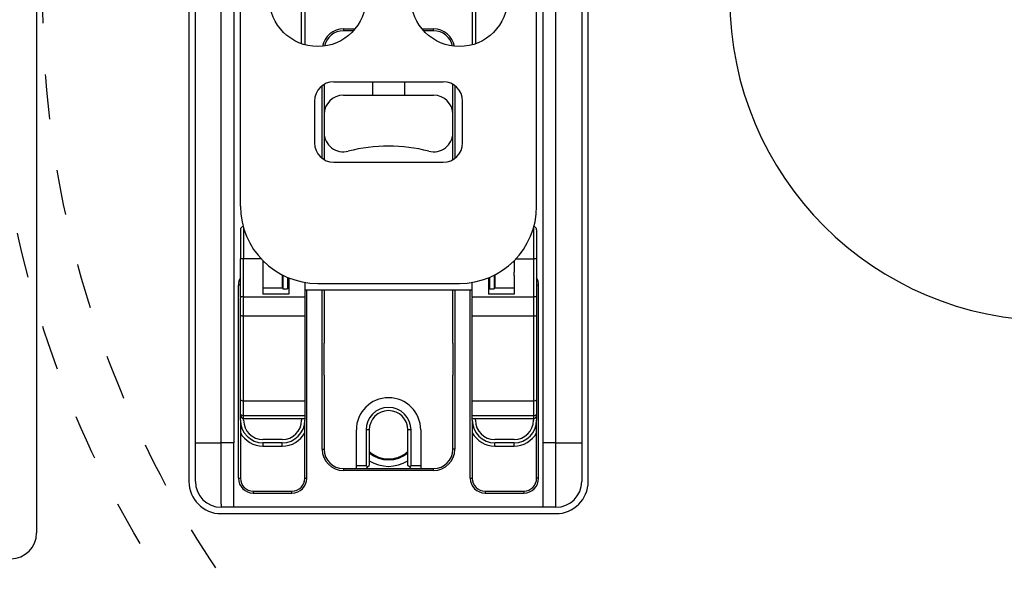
# Model space of a CAD drawing. Extents: x -1763 to 4575, y -3429 to 1051.
# Tile 136 of 174: x 2440 to 2593, y -1811 to -1725. Entities that reach past the tile are written whole.
import ezdxf

# ---------------------------------------------------------------- set-up
doc = ezdxf.new("R2010")
doc.units = 0
doc.linetypes.add('DASHED', pattern=[15, 7, -8])
doc.layers.get('0').update_dxf_attribs({"linetype": 'CONTINUOUS'})
doc.layers.add('1', color=7, linetype='CONTINUOUS')

# ---------------------------------------------------------------- blocks, each defined once
blk = doc.blocks.new('E7018-24101__193', base_point=(2900, -1958.68))
at = {"color": 1, "linetype": 'CONTINUOUS'}
for p, q in [((2442.35, -1638.88), (2442.35, -1804.88)), ((2466, -1646.88), (2466, -1796.88)), ((2528, -1796.88), (2528, -1646.88)), ((2471, -1801.88), (2523, -1801.88))]:
    blk.add_line(p, q, dxfattribs=at)
for centre, radius, start, end in [((2600, -1721.88), 50, 90, -90), ((2471, -1796.88), 5, 180, -90), ((2523, -1796.88), 5, -90, 0), ((2438.35, -1804.88), 4, -90, 0)]:
    blk.add_arc(centre, radius, start, end, dxfattribs=at)
blk = doc.blocks.new('BUSHING_E7018-21702_2__262', base_point=(2502, -1793.38))
at = {"color": 1, "linetype": 'CONTINUOUS'}
for radius, start, end in [(5, 0, 180), (4.5, -131.8103, -75), (4.5, -75, -48.1897)]:
    blk.add_arc((2497, -1788.88), radius, start, end, dxfattribs=at)
blk = doc.blocks.new('BUSHINGS_POGOTOWER__263', base_point=(2708, -1793.38))
blk.add_blockref('BUSHING_E7018-21702_2__262', (2502, -1793.38))
blk = doc.blocks.new('SMALLPARTS__301', base_point=(2940, -1972.18))
blk.add_blockref('BUSHINGS_POGOTOWER__263', (2708, -1793.38))
blk = doc.blocks.new('E7018-64101__302', base_point=(2940, -1972.18))
for name, p in [('SMALLPARTS__301', (2940, -1972.18)), ('E7018-24101__193', (2900, -1958.68))]:
    blk.add_blockref(name, p)
blk = doc.blocks.new('DUT_BOARD__303', base_point=(2884.31, -1929.7))
at = {"color": 1, "linetype": 'CONTINUOUS'}
blk.add_line((2442.35, -1638.88), (2442.35, -1804.88), dxfattribs=at)
for centre, radius, start, end in [((2600, -1721.88), 50, 90, -90), ((2438.35, -1804.88), 4, -90, 0)]:
    blk.add_arc(centre, radius, start, end, dxfattribs=at)
blk = doc.blocks.new('STIFF_ASSY_DUTBD__304', base_point=(2940, -1972.18))
for name, p in [('E7018-64101__302', (2940, -1972.18)), ('DUT_BOARD__303', (2884.31, -1929.7))]:
    blk.add_blockref(name, p)
blk = doc.blocks.new('Z_STAGE_PLATE__305', base_point=(2527, -1800.88))
at = {"color": 1, "linetype": 'CONTINUOUS'}
for p, q in [((2473, -1652.88), (2473, -1790.88)), ((2521, -1790.88), (2521, -1652.88)), ((2467, -1743.88), (2467, -1699.88)), ((2471, -1743.88), (2471, -1699.88)), ((2523, -1743.88), (2523, -1699.88)), ((2527, -1699.88), (2527, -1743.88)), ((2490, -1726.58), (2491.81, -1726.58)), ((2490, -1726.58), (2490, -1726.88)), ((2491.55, -1726.88), (2490, -1726.88)), ((2502.19, -1726.58), (2504, -1726.58)), ((2504, -1726.88), (2502.45, -1726.88)), ((2504, -1726.88), (2504, -1726.58)), ((2486.7, -1746.69), (2486.7, -1735.39)), ((2487, -1735.19), (2487, -1739.88)), ((2507, -1739.88), (2507, -1735.19)), ((2507.3, -1735.39), (2507.3, -1746.69)), ((2487, -1739.88), (2487, -1742.68)), ((2507, -1742.68), (2507, -1739.88)), ((2487, -1742.68), (2487, -1745.88)), ((2507, -1746.38), (2507, -1742.68)), ((2467, -1745.88), (2467, -1743.88)), ((2471, -1744.38), (2471, -1743.88)), ((2471, -1748.38), (2471, -1744.38)), ((2523, -1744.38), (2523, -1743.88)), ((2523, -1748.38), (2523, -1744.38)), ((2527, -1743.88), (2527, -1745.88)), ((2467, -1746.88), (2467, -1745.88)), ((2487, -1745.88), (2487, -1746.89)), ((2527, -1745.88), (2527, -1746.88)), ((2467, -1748.88), (2467, -1746.88)), ((2507, -1746.89), (2507, -1746.38)), ((2527, -1746.88), (2527, -1748.88)), ((2467, -1775.38), (2467, -1748.88)), ((2471, -1748.82), (2471, -1748.38)), ((2471, -1748.88), (2471, -1748.82)), ((2471, -1775.38), (2471, -1748.88)), ((2523, -1748.88), (2523, -1748.38)), ((2523, -1775.38), (2523, -1748.88)), ((2527, -1748.88), (2527, -1775.38)), ((2473.7, -1796.38), (2473.7, -1766.38)), ((2474, -1766.38), (2473.7, -1766.38)), ((2474, -1768.22), (2474, -1766.38)), ((2484, -1766.38), (2484, -1767.19)), ((2484, -1767.19), (2484, -1768.22)), ((2484.3, -1796.38), (2484.3, -1767.19)), ((2486.7, -1791.88), (2486.7, -1767.19)), ((2487, -1767.19), (2487, -1775.38)), ((2507, -1775.38), (2507, -1767.19)), ((2507.3, -1767.19), (2507.3, -1791.88)), ((2509.7, -1796.38), (2509.7, -1767.19)), ((2510, -1767.19), (2510, -1766.38)), ((2510, -1768.22), (2510, -1767.19)), ((2520, -1766.38), (2520.3, -1766.38)), ((2520, -1766.38), (2520, -1768.22)), ((2520.3, -1796.38), (2520.3, -1766.38)), ((2474, -1768.22), (2474, -1768.38)), ((2474, -1770.97), (2474, -1768.38)), ((2484, -1768.22), (2484, -1768.38)), ((2484, -1768.38), (2484, -1771.22)), ((2510, -1768.22), (2510, -1768.38)), ((2510, -1771.22), (2510, -1768.38)), ((2520, -1768.22), (2520, -1768.38)), ((2520, -1768.38), (2520, -1770.97)), ((2474, -1784.14), (2474, -1770.97)), ((2484, -1771.22), (2484, -1784.39)), ((2510, -1784.39), (2510, -1771.22)), ((2520, -1770.97), (2520, -1784.14)), ((2467, -1777.38), (2467, -1775.38)), ((2471, -1775.88), (2471, -1775.38)), ((2471, -1779.88), (2471, -1775.88)), ((2487, -1780.38), (2487, -1775.38)), ((2507, -1775.38), (2507, -1780.38)), ((2523, -1775.88), (2523, -1775.38)), ((2523, -1779.88), (2523, -1775.88)), ((2527, -1775.38), (2527, -1777.38)), ((2467, -1777.88), (2467, -1777.38)), ((2467, -1778.38), (2467, -1777.88)), ((2527, -1777.38), (2527, -1777.88)), ((2527, -1777.88), (2527, -1778.38)), ((2467, -1780.38), (2467, -1778.38)), ((2527, -1778.38), (2527, -1780.38)), ((2467, -1790.88), (2467, -1780.38)), ((2471, -1780.32), (2471, -1779.88)), ((2471, -1780.38), (2471, -1780.32)), ((2471, -1790.88), (2471, -1780.38)), ((2487, -1780.38), (2487, -1787.78)), ((2507, -1787.88), (2507, -1780.38)), ((2523, -1780.38), (2523, -1779.88)), ((2523, -1790.88), (2523, -1780.38)), ((2527, -1780.38), (2527, -1790.88)), ((2474, -1786.23), (2474, -1784.14)), ((2520, -1784.14), (2520, -1786.23)), ((2484, -1784.39), (2484, -1786.71)), ((2510, -1786.71), (2510, -1784.39)), ((2474, -1786.59), (2474, -1786.23)), ((2474, -1787.38), (2474, -1786.59)), ((2474, -1787.38), (2474, -1796.38)), ((2484, -1786.71), (2484, -1787.09)), ((2484, -1787.09), (2484, -1787.38)), ((2484, -1796.38), (2484, -1787.38)), ((2510, -1787.09), (2510, -1786.71)), ((2510, -1787.38), (2510, -1787.09)), ((2510, -1787.38), (2510, -1796.38)), ((2520, -1786.23), (2520, -1786.59)), ((2520, -1786.59), (2520, -1787.38)), ((2520, -1796.38), (2520, -1787.38)), ((2487, -1787.78), (2487, -1791.88)), ((2507, -1791.88), (2507, -1787.88)), ((2467, -1796.88), (2467, -1790.88)), ((2467, -1790.88), (2471, -1790.88)), ((2471, -1800.38), (2471, -1790.88)), ((2473, -1790.88), (2471, -1790.88)), ((2473, -1800.88), (2473, -1790.88)), ((2486.7, -1791.88), (2487, -1791.88)), ((2507.3, -1791.88), (2507, -1791.88)), ((2523, -1790.88), (2521, -1790.88)), ((2521, -1800.88), (2521, -1790.88)), ((2523, -1790.88), (2527, -1790.88)), ((2523, -1800.38), (2523, -1790.88)), ((2527, -1790.88), (2527, -1796.88)), ((2490, -1794.88), (2490, -1795.18)), ((2490, -1794.88), (2492, -1794.88)), ((2492, -1794.88), (2493.5, -1794.88)), ((2493.5, -1794.88), (2500.5, -1794.88)), ((2500.5, -1794.88), (2502, -1794.88)), ((2502, -1794.88), (2504, -1794.88)), ((2504, -1795.18), (2504, -1794.88)), ((2473.7, -1796.38), (2474, -1796.38)), ((2484, -1796.38), (2484.3, -1796.38)), ((2504, -1795.18), (2490, -1795.18)), ((2509.7, -1796.38), (2510, -1796.38)), ((2520.3, -1796.38), (2520, -1796.38)), ((2476, -1798.38), (2476, -1798.68)), ((2476, -1798.38), (2482, -1798.38)), ((2476, -1798.68), (2482, -1798.68)), ((2482, -1798.68), (2482, -1798.38)), ((2512, -1798.38), (2512, -1798.68)), ((2512, -1798.38), (2518, -1798.38)), ((2512, -1798.68), (2518, -1798.68)), ((2518, -1798.38), (2518, -1798.68)), ((2471, -1800.38), (2471, -1800.88)), ((2473, -1800.88), (2471, -1800.88)), ((2521, -1800.88), (2473, -1800.88)), ((2523, -1800.88), (2521, -1800.88)), ((2523, -1800.88), (2523, -1800.38))]:
    blk.add_line(p, q, dxfattribs=at)
for centre, radius, start, end in [((2490, -1729.88), 3.3, 90, 169.8232), ((2490, -1729.88), 3, 90, 168.0479), ((2504, -1729.88), 3.3, 10.1768, 90), ((2504, -1729.88), 3, 11.9521, 90), ((2476, -1766.38), 2.3, 150.4082, 180), ((2518, -1766.38), 2.3, 0, 29.5918), ((2490, -1791.88), 3.3, 180, -90), ((2490, -1791.88), 3, 180, -90), ((2504, -1791.88), 3, -90, 0), ((2504, -1791.88), 3.3, -90, 0), ((2476, -1796.38), 2.3, 180, -90), ((2476, -1796.38), 2, 180, -90), ((2482, -1796.38), 2.3, -90, 0), ((2482, -1796.38), 2, -90, 0), ((2512, -1796.38), 2.3, 180, -90), ((2512, -1796.38), 2, 180, -90), ((2518, -1796.38), 2.3, -90, 0), ((2518, -1796.38), 2, -90, 0), ((2471, -1796.88), 4, 180, -90), ((2523, -1796.88), 4, -90, 0)]:
    blk.add_arc(centre, radius, start, end, dxfattribs=at)
blk = doc.blocks.new('PIN_E7018-23703_1__306', base_point=(2527, -1780.38))
at = {"color": 1, "linetype": 'CONTINUOUS'}
for p, q in [((2523, -1775.88), (2523, -1775.38)), ((2523, -1779.88), (2523, -1775.88)), ((2527, -1775.38), (2527, -1777.38)), ((2527, -1778.38), (2527, -1780.38)), ((2523, -1780.38), (2523, -1779.88))]:
    blk.add_line(p, q, dxfattribs=at)
blk = doc.blocks.new('PIN_E7018-23703_2__307', base_point=(2527, -1748.88))
at = {"color": 1, "linetype": 'CONTINUOUS'}
for p, q in [((2523, -1744.38), (2523, -1743.88)), ((2523, -1748.38), (2523, -1744.38)), ((2527, -1743.88), (2527, -1745.88)), ((2527, -1746.88), (2527, -1748.88)), ((2523, -1748.88), (2523, -1748.38))]:
    blk.add_line(p, q, dxfattribs=at)
blk = doc.blocks.new('PIN_E7018-23703_7__311', base_point=(2471, -1748.88))
at = {"color": 1, "linetype": 'CONTINUOUS'}
for p, q in [((2467, -1745.88), (2467, -1743.88)), ((2471, -1744.38), (2471, -1743.88)), ((2471, -1748.38), (2471, -1744.38)), ((2467, -1748.88), (2467, -1746.88)), ((2471, -1748.82), (2471, -1748.38)), ((2471, -1748.88), (2471, -1748.82))]:
    blk.add_line(p, q, dxfattribs=at)
blk = doc.blocks.new('PIN_E7018-23703_8__312', base_point=(2471, -1780.38))
at = {"color": 1, "linetype": 'CONTINUOUS'}
for p, q in [((2467, -1777.38), (2467, -1775.38)), ((2471, -1775.88), (2471, -1775.38)), ((2471, -1779.88), (2471, -1775.88)), ((2467, -1780.38), (2467, -1778.38)), ((2471, -1780.32), (2471, -1779.88)), ((2471, -1780.38), (2471, -1780.32))]:
    blk.add_line(p, q, dxfattribs=at)
blk = doc.blocks.new('LATCHPINS__314', base_point=(2527, -1780.38))
for name, p in [('PIN_E7018-23703_7__311', (2471, -1748.88)), ('PIN_E7018-23703_2__307', (2527, -1748.88)), ('PIN_E7018-23703_8__312', (2471, -1780.38)), ('PIN_E7018-23703_1__306', (2527, -1780.38))]:
    blk.add_blockref(name, p)
blk = doc.blocks.new('RAIL_E7018-23701_2__316', base_point=(2484, -1766.79))
at = {"color": 1, "linetype": 'CONTINUOUS'}
for p, q in [((2477.5, -1645.79), (2477.5, -1649.79)), ((2477.5, -1645.79), (2480.5, -1645.79)), ((2480.5, -1645.79), (2480.5, -1649.79)), ((2477.5, -1649.79), (2480.5, -1649.79)), ((2477.5, -1649.79), (2477.5, -1652.38)), ((2480.5, -1649.79), (2480.5, -1652.38)), ((2477.5, -1652.38), (2477.5, -1652.88)), ((2480.5, -1652.88), (2480.5, -1652.38)), ((2477.5, -1652.88), (2477.5, -1653.38)), ((2477.5, -1653.38), (2477.5, -1662.92)), ((2480.5, -1652.88), (2480.5, -1653.38)), ((2480.5, -1653.38), (2480.5, -1662.92)), ((2474, -1663.42), (2474.5, -1662.92)), ((2474, -1664.42), (2474, -1663.42)), ((2477.5, -1662.92), (2474.5, -1662.92)), ((2474.5, -1664.42), (2474.5, -1662.92)), ((2477.5, -1662.92), (2477.5, -1664.42)), ((2480.5, -1662.92), (2480.5, -1664.42)), ((2483.5, -1662.92), (2480.5, -1662.92)), ((2483.5, -1662.92), (2483.5, -1664.42)), ((2484, -1663.42), (2483.5, -1662.92)), ((2484, -1663.42), (2484, -1664.42)), ((2474, -1664.42), (2474.5, -1664.42)), ((2474, -1668.38), (2474, -1664.42)), ((2477.5, -1664.42), (2474.5, -1664.42)), ((2483.5, -1664.42), (2480.5, -1664.42)), ((2484, -1664.42), (2483.5, -1664.42)), ((2484, -1664.42), (2484, -1668.88)), ((2474, -1669.38), (2474, -1668.38)), ((2474, -1675.29), (2474, -1669.38)), ((2484, -1668.88), (2484, -1669.88)), ((2484, -1669.88), (2484, -1675.29)), ((2474, -1675.38), (2474, -1675.29)), ((2474, -1676.21), (2474, -1675.38)), ((2474.5, -1675.38), (2474.5, -1675.29)), ((2483.5, -1675.29), (2483.5, -1675.38)), ((2484, -1675.29), (2484, -1675.34)), ((2484, -1675.34), (2484, -1675.38)), ((2484, -1675.38), (2484, -1680.31)), ((2474, -1676.21), (2474, -1681.18)), ((2484, -1680.31), (2484, -1680.62)), ((2474, -1684.38), (2474, -1681.18)), ((2474, -1688.97), (2474, -1684.38)), ((2474, -1737.29), (2474, -1688.97)), ((2483.5, -1728.9), (2483.5, -1714.76)), ((2484, -1714.61), (2484, -1729.06)), ((2474, -1748.16), (2474, -1737.29)), ((2474, -1749.16), (2474, -1748.16)), ((2477.5, -1762.59), (2477.5, -1762.79)), ((2477.5, -1762.79), (2477.5, -1764.38)), ((2477.5, -1762.79), (2477.7, -1762.79)), ((2477.5, -1764.38), (2477.5, -1764.88)), ((2477.5, -1764.88), (2477.5, -1765.38)), ((2477.5, -1765.38), (2477.5, -1766.79)), ((2480.5, -1764.88), (2480.5, -1764.79)), ((2480.5, -1764.88), (2480.5, -1765.38)), ((2480.5, -1765.38), (2480.5, -1766.79)), ((2477.5, -1766.79), (2480.5, -1766.79))]:
    blk.add_line(p, q, dxfattribs=at)
blk = doc.blocks.new('RAIL_E7018-23701_1__317', base_point=(2520, -1766.79))
at = {"color": 1, "linetype": 'CONTINUOUS'}
for p, q in [((2513.5, -1645.79), (2516.5, -1645.79)), ((2513.5, -1645.79), (2513.5, -1649.79)), ((2516.5, -1645.79), (2516.5, -1649.79)), ((2513.5, -1649.79), (2513.5, -1652.38)), ((2513.5, -1649.79), (2516.5, -1649.79)), ((2516.5, -1649.79), (2516.5, -1652.38)), ((2513.5, -1652.38), (2513.5, -1652.88)), ((2516.5, -1652.88), (2516.5, -1652.38)), ((2513.5, -1652.88), (2513.5, -1653.38)), ((2513.5, -1653.38), (2513.5, -1662.92)), ((2516.5, -1652.88), (2516.5, -1653.38)), ((2516.5, -1653.38), (2516.5, -1662.92)), ((2510, -1663.42), (2510.5, -1662.92)), ((2510, -1664.42), (2510, -1663.42)), ((2513.5, -1662.92), (2510.5, -1662.92)), ((2510.5, -1664.42), (2510.5, -1662.92)), ((2513.5, -1662.92), (2513.5, -1664.42)), ((2519.5, -1662.92), (2516.5, -1662.92)), ((2516.5, -1662.92), (2516.5, -1664.42)), ((2519.5, -1662.92), (2519.5, -1664.42)), ((2520, -1663.42), (2519.5, -1662.92)), ((2520, -1663.42), (2520, -1664.42)), ((2510, -1668.88), (2510, -1664.42)), ((2510, -1664.42), (2510.5, -1664.42)), ((2513.5, -1664.42), (2510.5, -1664.42)), ((2519.5, -1664.42), (2516.5, -1664.42)), ((2520, -1664.42), (2519.5, -1664.42)), ((2520, -1664.42), (2520, -1668.38)), ((2510, -1669.88), (2510, -1668.88)), ((2520, -1668.38), (2520, -1669.38)), ((2520, -1669.38), (2520, -1675.29)), ((2510, -1675.29), (2510, -1669.88)), ((2510, -1675.34), (2510, -1675.29)), ((2510, -1675.38), (2510, -1675.34)), ((2510, -1680.31), (2510, -1675.38)), ((2519.5, -1675.29), (2519.5, -1675.38)), ((2520, -1675.29), (2520, -1675.38)), ((2520, -1676.21), (2520, -1675.38)), ((2520, -1676.21), (2520, -1681.18)), ((2510, -1680.31), (2510, -1680.62)), ((2520, -1684.38), (2520, -1681.18)), ((2520, -1688.97), (2520, -1684.38)), ((2520, -1737.29), (2520, -1688.97)), ((2510, -1714.61), (2510, -1729.06)), ((2510.5, -1714.76), (2510.5, -1728.9)), ((2520, -1748.16), (2520, -1737.29)), ((2520, -1749.16), (2520, -1748.16)), ((2516.3, -1762.79), (2516.5, -1762.79)), ((2516.5, -1762.59), (2516.5, -1762.79)), ((2516.5, -1762.79), (2516.5, -1764.38)), ((2516.5, -1764.88), (2516.5, -1764.38)), ((2513.5, -1764.79), (2513.5, -1764.88)), ((2513.5, -1764.88), (2513.5, -1765.38)), ((2513.5, -1765.38), (2513.5, -1766.79)), ((2516.5, -1764.88), (2516.5, -1765.38)), ((2516.5, -1765.38), (2516.5, -1766.79)), ((2513.5, -1766.79), (2516.5, -1766.79))]:
    blk.add_line(p, q, dxfattribs=at)
blk = doc.blocks.new('PIN_E7018-23702_1__319', base_point=(2520, -1764.79))
at = {"color": 1, "linetype": 'CONTINUOUS'}
for p, q in [((2474, -1760.09), (2474, -1762.29)), ((2520, -1760.09), (2520, -1762.29)), ((2474, -1764.49), (2474, -1762.29)), ((2520, -1762.29), (2520, -1764.49)), ((2480.5, -1764.79), (2480.51, -1764.79)), ((2513.49, -1764.79), (2513.5, -1764.79))]:
    blk.add_line(p, q, dxfattribs=at)
blk = doc.blocks.new('CAM_E7018-25002__320', base_point=(2520, -1787.09))
at = {"color": 1, "linetype": 'CONTINUOUS'}
for p, q in [((2474, -1757.79), (2474, -1760.09)), ((2474.5, -1757.55), (2474.5, -1762.29)), ((2519.5, -1757.55), (2519.5, -1762.29)), ((2520, -1757.79), (2520, -1760.09)), ((2474, -1760.09), (2474, -1762.29)), ((2520, -1760.09), (2520, -1762.29)), ((2474, -1764.49), (2474, -1762.29)), ((2474.5, -1762.29), (2474, -1762.29)), ((2474.5, -1768.22), (2474.5, -1762.29)), ((2477.21, -1762.29), (2474.5, -1762.29)), ((2477.5, -1762.59), (2477.5, -1762.79)), ((2477.5, -1762.79), (2477.5, -1764.38)), ((2516.5, -1762.59), (2516.5, -1762.79)), ((2516.5, -1762.79), (2516.5, -1764.38)), ((2516.79, -1762.29), (2519.5, -1762.29)), ((2520, -1762.29), (2519.5, -1762.29)), ((2519.5, -1762.29), (2519.5, -1768.22)), ((2520, -1762.29), (2520, -1764.49)), ((2477.5, -1764.38), (2477.5, -1764.88)), ((2516.5, -1764.88), (2516.5, -1764.38)), ((2474, -1766.38), (2474, -1764.49)), ((2477.5, -1764.88), (2477.5, -1765.38)), ((2477.5, -1765.38), (2477.5, -1766.79)), ((2481.5, -1765.24), (2481.5, -1767.79)), ((2484, -1765.95), (2484, -1766.38)), ((2510, -1766.38), (2510, -1765.95)), ((2512.5, -1765.24), (2512.5, -1767.79)), ((2516.5, -1764.88), (2516.5, -1765.38)), ((2516.5, -1765.38), (2516.5, -1766.79)), ((2520, -1764.49), (2520, -1766.38)), ((2474, -1768.22), (2474, -1766.38)), ((2477.5, -1766.79), (2477.5, -1767.79)), ((2484, -1766.38), (2484, -1767.19)), ((2484, -1767.19), (2484, -1768.22)), ((2510, -1767.19), (2484, -1767.19)), ((2510, -1767.19), (2510, -1766.38)), ((2510, -1768.22), (2510, -1767.19)), ((2516.5, -1766.79), (2516.5, -1767.79)), ((2520, -1766.38), (2520, -1768.22)), ((2474, -1768.22), (2474, -1768.38)), ((2474.5, -1768.22), (2474, -1768.22)), ((2474, -1770.97), (2474, -1768.38)), ((2474.5, -1768.22), (2484, -1768.22)), ((2474.5, -1768.22), (2474.5, -1768.38)), ((2474.5, -1771.22), (2474.5, -1768.38)), ((2481.5, -1767.79), (2477.5, -1767.79)), ((2484, -1768.22), (2484, -1768.38)), ((2484, -1768.38), (2484, -1771.22)), ((2510, -1768.22), (2519.5, -1768.22)), ((2510, -1768.22), (2510, -1768.38)), ((2510, -1771.22), (2510, -1768.38)), ((2516.5, -1767.79), (2512.5, -1767.79)), ((2520, -1768.22), (2519.5, -1768.22)), ((2519.5, -1768.22), (2519.5, -1768.38)), ((2519.5, -1768.38), (2519.5, -1771.22)), ((2520, -1768.22), (2520, -1768.38)), ((2520, -1768.38), (2520, -1770.97)), ((2474, -1784.14), (2474, -1770.97)), ((2484, -1771.22), (2474.5, -1771.22)), ((2474.5, -1774.38), (2474.5, -1771.22)), ((2484, -1771.22), (2484, -1784.39)), ((2519.5, -1771.22), (2510, -1771.22)), ((2510, -1784.39), (2510, -1771.22)), ((2519.5, -1771.22), (2519.5, -1774.38)), ((2520, -1770.97), (2520, -1784.14)), ((2474.5, -1781.38), (2474.5, -1774.38)), ((2519.5, -1774.38), (2519.5, -1781.38)), ((2474.5, -1784.39), (2474.5, -1781.38)), ((2519.5, -1781.38), (2519.5, -1784.39)), ((2474, -1786.23), (2474, -1784.14)), ((2520, -1784.14), (2520, -1786.23)), ((2484, -1784.39), (2474.5, -1784.39)), ((2474.5, -1786.71), (2474.5, -1784.39)), ((2484, -1784.39), (2484, -1786.71)), ((2519.5, -1784.39), (2510, -1784.39)), ((2510, -1786.71), (2510, -1784.39)), ((2519.5, -1784.39), (2519.5, -1786.71)), ((2474, -1786.59), (2474, -1786.23)), ((2484, -1786.71), (2474.5, -1786.71)), ((2474.5, -1787.09), (2474.5, -1786.71)), ((2474.5, -1787.09), (2484, -1787.09)), ((2484, -1786.71), (2484, -1787.09)), ((2519.5, -1786.71), (2510, -1786.71)), ((2510, -1787.09), (2510, -1786.71)), ((2510, -1787.09), (2519.5, -1787.09)), ((2519.5, -1786.71), (2519.5, -1787.09)), ((2520, -1786.23), (2520, -1786.59))]:
    blk.add_line(p, q, dxfattribs=at)
for centre, start, end in [((2474.5, -1757.79), 98.3013, 180), ((2519.5, -1757.79), 0, 81.6987), ((2474.5, -1786.59), 180, -90), ((2519.5, -1786.59), -90, 0)]:
    blk.add_arc(centre, 0.5, start, end, dxfattribs=at)
for points in [[(2474.5, -1771.22), (2474.41, -1771.22), (2474.33, -1771.21), (2474.17, -1771.16), (2474.11, -1771.13), (2474.02, -1771.06), (2474, -1771.01), (2474, -1770.97)], [(2520, -1770.97), (2520, -1771.01), (2519.98, -1771.06), (2519.89, -1771.13), (2519.83, -1771.16), (2519.67, -1771.21), (2519.59, -1771.22), (2519.5, -1771.22)], [(2474.5, -1784.39), (2474.41, -1784.39), (2474.33, -1784.38), (2474.17, -1784.33), (2474.11, -1784.3), (2474.02, -1784.23), (2474, -1784.18), (2474, -1784.14)], [(2520, -1784.14), (2520, -1784.18), (2519.98, -1784.23), (2519.89, -1784.3), (2519.83, -1784.33), (2519.67, -1784.38), (2519.59, -1784.39), (2519.5, -1784.39)], [(2474.5, -1786.71), (2474.41, -1786.71), (2474.33, -1786.68), (2474.17, -1786.6), (2474.11, -1786.54), (2474.02, -1786.4), (2474, -1786.31), (2474, -1786.23)], [(2520, -1786.23), (2520, -1786.31), (2519.98, -1786.4), (2519.89, -1786.54), (2519.83, -1786.6), (2519.67, -1786.68), (2519.59, -1786.71), (2519.5, -1786.71)]]:
    blk.add_open_spline(points, degree=3, knots=[0, 0, 0, 0, 1, 1, 2, 2, 3, 3, 3, 3], dxfattribs=at)
blk = doc.blocks.new('RETAIN_RING_DIN6799-4__321', base_point=(2481.3, -1766.94))
at = {"color": 1, "linetype": 'CONTINUOUS'}
for p, q in [((2480.6, -1764.84), (2480.6, -1766.94)), ((2481.3, -1765.16), (2481.3, -1766.94)), ((2480.6, -1766.94), (2481.3, -1766.94))]:
    blk.add_line(p, q, dxfattribs=at)
blk = doc.blocks.new('RETAIN_RING_DIN6799-4__322', base_point=(2513.4, -1766.94))
at = {"color": 1, "linetype": 'CONTINUOUS'}
for p, q in [((2512.7, -1765.16), (2512.7, -1766.94)), ((2513.4, -1764.84), (2513.4, -1766.94)), ((2512.7, -1766.94), (2513.4, -1766.94))]:
    blk.add_line(p, q, dxfattribs=at)
blk = doc.blocks.new('LEVER_E7018-25001__324', base_point=(2520, -1766.12))
at = {"color": 1, "linetype": 'CONTINUOUS'}
for p, q in [((2475, -1657.3), (2475, -1657.79)), ((2475, -1657.3), (2477.5, -1657.3)), ((2480.5, -1657.3), (2484, -1657.3)), ((2484, -1657.3), (2484, -1657.79)), ((2510, -1657.3), (2513.5, -1657.3)), ((2510, -1657.79), (2510, -1657.3)), ((2516.5, -1657.3), (2519, -1657.3)), ((2519, -1657.3), (2519, -1657.79)), ((2474, -1658.71), (2474, -1658.3)), ((2474, -1659.12), (2474, -1658.71)), ((2475, -1657.79), (2475, -1658.52)), ((2477.5, -1657.79), (2475, -1657.79)), ((2475, -1659.69), (2475, -1658.52)), ((2477.5, -1658.52), (2475, -1658.52)), ((2484, -1657.79), (2480.5, -1657.79)), ((2484, -1658.52), (2480.5, -1658.52)), ((2484, -1657.79), (2484, -1658.52)), ((2484, -1658.52), (2484, -1659.69)), ((2513.5, -1657.79), (2510, -1657.79)), ((2510, -1658.52), (2510, -1657.79)), ((2513.5, -1658.52), (2510, -1658.52)), ((2510, -1659.69), (2510, -1658.52)), ((2519, -1657.79), (2516.5, -1657.79)), ((2519, -1658.52), (2516.5, -1658.52)), ((2519, -1657.79), (2519, -1658.52)), ((2519, -1659.69), (2519, -1658.52)), ((2520, -1658.3), (2520, -1658.71)), ((2520, -1658.71), (2520, -1659.12)), ((2474, -1660.55), (2474, -1659.12)), ((2475, -1659.69), (2475, -1660.69)), ((2477.5, -1659.69), (2475, -1659.69)), ((2484, -1659.69), (2480.5, -1659.69)), ((2484, -1659.69), (2484, -1660.69)), ((2513.5, -1659.69), (2510, -1659.69)), ((2510, -1660.69), (2510, -1659.69)), ((2519, -1659.69), (2516.5, -1659.69)), ((2519, -1659.69), (2519, -1660.69)), ((2520, -1659.12), (2520, -1660.55)), ((2474, -1661.55), (2474, -1660.55)), ((2474, -1663.42), (2474, -1661.55)), ((2475, -1660.69), (2475, -1662.92)), ((2477.5, -1660.69), (2475, -1660.69)), ((2484, -1660.69), (2480.5, -1660.69)), ((2484, -1660.69), (2484, -1663.42)), ((2513.5, -1660.69), (2510, -1660.69)), ((2510, -1663.42), (2510, -1660.69)), ((2519, -1660.69), (2516.5, -1660.69)), ((2519, -1660.69), (2519, -1662.92)), ((2520, -1660.55), (2520, -1661.55)), ((2520, -1661.55), (2520, -1663.42)), ((2474, -1664.42), (2474, -1663.42)), ((2484, -1663.42), (2484, -1664.42)), ((2510, -1664.42), (2510, -1663.42)), ((2520, -1663.42), (2520, -1664.42)), ((2474, -1668.38), (2474, -1664.42)), ((2484, -1664.42), (2484, -1668.88)), ((2510, -1668.88), (2510, -1664.42)), ((2520, -1664.42), (2520, -1668.38)), ((2474, -1669.38), (2474, -1668.38)), ((2474, -1675.29), (2474, -1669.38)), ((2484, -1668.88), (2484, -1669.88)), ((2510, -1669.88), (2510, -1668.88)), ((2520, -1668.38), (2520, -1669.38)), ((2520, -1669.38), (2520, -1675.29)), ((2484, -1669.88), (2484, -1675.29)), ((2510, -1675.29), (2510, -1669.88)), ((2474, -1675.38), (2474, -1675.29)), ((2474, -1676.21), (2474, -1675.38)), ((2484, -1675.29), (2484, -1675.34)), ((2484, -1675.34), (2484, -1675.38)), ((2484, -1675.38), (2484, -1680.31)), ((2510, -1675.34), (2510, -1675.29)), ((2510, -1675.38), (2510, -1675.34)), ((2510, -1680.31), (2510, -1675.38)), ((2520, -1675.29), (2520, -1675.38)), ((2520, -1676.21), (2520, -1675.38)), ((2474, -1676.21), (2474, -1681.18)), ((2520, -1676.21), (2520, -1681.18)), ((2475, -1688.97), (2475, -1680.31)), ((2484, -1680.31), (2484, -1680.62)), ((2510, -1680.31), (2510, -1680.62)), ((2519, -1688.97), (2519, -1680.31)), ((2474, -1684.38), (2474, -1681.18)), ((2484, -1680.62), (2510, -1680.62)), ((2520, -1684.38), (2520, -1681.18)), ((2474, -1688.97), (2474, -1684.38)), ((2520, -1688.97), (2520, -1684.38)), ((2474, -1737.29), (2474, -1688.97)), ((2474, -1688.97), (2475, -1688.97)), ((2519, -1688.97), (2475, -1688.97)), ((2519, -1688.97), (2520, -1688.97)), ((2520, -1737.29), (2520, -1688.97)), ((2505.5, -1696.38), (2488.5, -1696.38)), ((2485.5, -1699.38), (2485.5, -1705.88)), ((2508.5, -1705.88), (2508.5, -1699.38)), ((2488.5, -1708.88), (2505.5, -1708.88)), ((2488.5, -1734.79), (2505.5, -1734.79)), ((2474, -1748.16), (2474, -1737.29)), ((2485.5, -1737.79), (2485.5, -1744.29)), ((2508.5, -1744.29), (2508.5, -1737.79)), ((2520, -1748.16), (2520, -1737.29)), ((2488.5, -1747.29), (2505.5, -1747.29)), ((2474, -1749.16), (2474, -1748.16)), ((2474, -1754.12), (2474, -1749.16)), ((2520, -1749.16), (2520, -1748.16)), ((2520, -1754.12), (2520, -1749.16)), ((2486, -1766.12), (2508, -1766.12))]:
    blk.add_line(p, q, dxfattribs=at)
for centre in [(2486, -1721.83), (2508, -1721.83)]:
    blk.add_circle(centre, 7.5, dxfattribs=at)
for centre, radius, start, end in [((2475, -1658.3), 1, 90, 180), ((2519, -1658.3), 1, 0, 90), ((2488.5, -1699.38), 3, 90, 180), ((2505.5, -1699.38), 3, 0, 90), ((2488.5, -1705.88), 3, 180, -90), ((2505.5, -1705.88), 3, -90, 0), ((2488.5, -1737.79), 3, 90, 180), ((2505.5, -1737.79), 3, 0, 90), ((2488.5, -1744.29), 3, 180, -90), ((2505.5, -1744.29), 3, -90, 0), ((2486, -1754.12), 12, 180, -90), ((2508, -1754.12), 12, -90, 0)]:
    blk.add_arc(centre, radius, start, end, dxfattribs=at)
for points in [[(2475, -1657.79), (2474.82, -1657.79), (2474.65, -1657.83), (2474.35, -1657.99), (2474.22, -1658.11), (2474.05, -1658.39), (2474, -1658.55), (2474, -1658.71)], [(2475, -1658.52), (2474.82, -1658.52), (2474.65, -1658.54), (2474.35, -1658.65), (2474.22, -1658.73), (2474.05, -1658.91), (2474, -1659.02), (2474, -1659.12)], [(2520, -1658.71), (2520, -1658.55), (2519.95, -1658.39), (2519.78, -1658.11), (2519.65, -1657.99), (2519.35, -1657.83), (2519.18, -1657.79), (2519, -1657.79)], [(2519, -1658.52), (2519.18, -1658.52), (2519.35, -1658.54), (2519.65, -1658.65), (2519.78, -1658.73), (2519.95, -1658.91), (2520, -1659.02), (2520, -1659.12)], [(2474, -1660.55), (2474, -1660.4), (2474.05, -1660.25), (2474.22, -1659.99), (2474.35, -1659.88), (2474.65, -1659.73), (2474.82, -1659.69), (2475, -1659.69)], [(2519, -1659.69), (2519.18, -1659.69), (2519.35, -1659.73), (2519.65, -1659.88), (2519.78, -1659.99), (2519.95, -1660.25), (2520, -1660.4), (2520, -1660.55)], [(2475, -1660.69), (2474.82, -1660.69), (2474.65, -1660.73), (2474.35, -1660.88), (2474.22, -1660.99), (2474.05, -1661.25), (2474, -1661.4), (2474, -1661.55)], [(2520, -1661.55), (2520, -1661.4), (2519.95, -1661.25), (2519.78, -1660.99), (2519.65, -1660.88), (2519.35, -1660.73), (2519.18, -1660.69), (2519, -1660.69)], [(2474, -1681.18), (2474, -1681.03), (2474.05, -1680.88), (2474.22, -1680.61), (2474.35, -1680.5), (2474.65, -1680.35), (2474.82, -1680.31), (2475, -1680.31)], [(2519, -1680.31), (2519.18, -1680.31), (2519.35, -1680.35), (2519.65, -1680.5), (2519.78, -1680.61), (2519.95, -1680.88), (2520, -1681.03), (2520, -1681.18)]]:
    blk.add_open_spline(points, degree=3, knots=[0, 0, 0, 0, 1, 1, 2, 2, 3, 3, 3, 3], dxfattribs=at)
blk = doc.blocks.new('CLAMP_ASSY__325', base_point=(2520, -1787.09))
for name, p in [('RAIL_E7018-23701_2__316', (2484, -1766.79)), ('RAIL_E7018-23701_1__317', (2520, -1766.79)), ('LEVER_E7018-25001__324', (2520, -1766.12)), ('CAM_E7018-25002__320', (2520, -1787.09)), ('PIN_E7018-23702_1__319', (2520, -1764.79)), ('RETAIN_RING_DIN6799-4__321', (2481.3, -1766.94)), ('RETAIN_RING_DIN6799-4__322', (2513.4, -1766.94))]:
    blk.add_blockref(name, p)
blk = doc.blocks.new('LATCH_E7018-21201_1__326', base_point=(2507, -1794.88))
at = {"color": 1, "linetype": 'CONTINUOUS'}
for p, q in [((2490, -1736.88), (2504, -1736.88)), ((2487, -1739.88), (2487, -1742.68)), ((2507, -1742.68), (2507, -1739.88)), ((2487, -1742.68), (2487, -1745.88)), ((2507, -1746.38), (2507, -1742.68)), ((2487, -1745.88), (2487, -1746.89)), ((2507, -1746.89), (2507, -1746.38)), ((2487, -1767.19), (2487, -1775.38)), ((2507, -1775.38), (2507, -1767.19)), ((2487, -1780.38), (2487, -1775.38)), ((2507, -1775.38), (2507, -1780.38)), ((2487, -1780.38), (2487, -1787.78)), ((2507, -1787.88), (2507, -1780.38)), ((2487, -1787.78), (2487, -1791.88)), ((2492, -1794.38), (2492, -1788.88)), ((2494, -1788.88), (2493.5, -1788.88)), ((2493.5, -1788.88), (2493.5, -1794.38)), ((2494, -1788.88), (2494, -1794.38)), ((2500.5, -1788.88), (2500, -1788.88)), ((2500, -1794.38), (2500, -1788.88)), ((2500.5, -1794.38), (2500.5, -1788.88)), ((2502, -1788.88), (2502, -1794.38)), ((2507, -1791.88), (2507, -1787.88)), ((2490, -1794.88), (2492, -1794.88)), ((2492, -1794.38), (2493.5, -1794.38)), ((2492, -1794.88), (2492, -1794.38)), ((2492, -1794.88), (2493.5, -1794.88)), ((2493.75, -1794.63), (2493.5, -1794.38)), ((2493.75, -1794.63), (2493.5, -1794.88)), ((2493.75, -1794.63), (2494, -1794.38)), ((2500.25, -1794.63), (2500, -1794.38)), ((2500.25, -1794.63), (2500.5, -1794.38)), ((2500.5, -1794.88), (2500.25, -1794.63)), ((2500.5, -1794.38), (2502, -1794.38)), ((2500.5, -1794.88), (2502, -1794.88)), ((2502, -1794.38), (2502, -1794.88)), ((2502, -1794.88), (2504, -1794.88))]:
    blk.add_line(p, q, dxfattribs=at)
for centre, radius, start, end in [((2490, -1739.88), 3, 90, 180), ((2504, -1739.88), 3, 0, 90), ((2490, -1742.68), 3, 180, -75.5225), ((2504, -1742.68), 3, -104.4775, 0), ((2497, -1769.79), 25, 90, 104.4775), ((2497, -1769.79), 25, 75.5225, 90), ((2497, -1788.88), 5, 0, 180), ((2497, -1788.88), 3.5, 0, 180), ((2497, -1788.88), 3, 0, 180), ((2490, -1791.88), 3, 180, -90), ((2504, -1791.88), 3, -90, 0)]:
    blk.add_arc(centre, radius, start, end, dxfattribs=at)
blk = doc.blocks.new('DOWEL_PIN_5X50_DIN6325_328', base_point=(2499.5, -1736.88))
at = {"color": 1, "linetype": 'CONTINUOUS'}
for p, q in [((2494.5, -1706.88), (2494.5, -1708.88)), ((2499.5, -1706.88), (2499.5, -1708.88)), ((2494.5, -1734.79), (2494.5, -1736.88)), ((2499.5, -1734.79), (2499.5, -1736.88))]:
    blk.add_line(p, q, dxfattribs=at)
blk = doc.blocks.new('LOCK_ASSY__329', base_point=(2507, -1794.88))
for name, p in [('DOWEL_PIN_5X50_DIN6325_328', (2499.5, -1736.88)), ('LATCH_E7018-21201_1__326', (2507, -1794.88))]:
    blk.add_blockref(name, p)
blk = doc.blocks.new('Z-STAGE_ASSY__330', base_point=(2527, -1800.88))
for name, p in [('Z_STAGE_PLATE__305', (2527, -1800.88)), ('CLAMP_ASSY__325', (2520, -1787.09)), ('LOCK_ASSY__329', (2507, -1794.88)), ('LATCHPINS__314', (2527, -1780.38))]:
    blk.add_blockref(name, p)
blk = doc.blocks.new('PLATE_E7018-27702__331', base_point=(2527, -1800.88))
at = {"color": 1, "linetype": 'CONTINUOUS'}
for p, q in [((2467, -1743.88), (2467, -1699.88)), ((2527, -1699.88), (2527, -1743.88)), ((2467, -1745.88), (2467, -1743.88)), ((2527, -1743.88), (2527, -1745.88)), ((2467, -1746.88), (2467, -1745.88)), ((2527, -1745.88), (2527, -1746.88)), ((2467, -1748.88), (2467, -1746.88)), ((2527, -1746.88), (2527, -1748.88)), ((2467, -1775.38), (2467, -1748.88)), ((2527, -1748.88), (2527, -1775.38)), ((2477.5, -1764.38), (2477.5, -1764.88)), ((2516.5, -1764.88), (2516.5, -1764.38)), ((2480.5, -1764.88), (2480.5, -1764.79)), ((2513.5, -1764.79), (2513.5, -1764.88)), ((2474, -1770.97), (2474, -1768.38)), ((2474.5, -1771.22), (2474.5, -1768.38)), ((2484, -1768.38), (2484, -1771.22)), ((2510, -1771.22), (2510, -1768.38)), ((2519.5, -1768.38), (2519.5, -1771.22)), ((2520, -1768.38), (2520, -1770.97)), ((2474, -1784.14), (2474, -1770.97)), ((2474.5, -1774.38), (2474.5, -1771.22)), ((2484, -1771.22), (2484, -1784.39)), ((2510, -1784.39), (2510, -1771.22)), ((2519.5, -1771.22), (2519.5, -1774.38)), ((2520, -1770.97), (2520, -1784.14)), ((2474.5, -1781.38), (2474.5, -1774.38)), ((2519.5, -1774.38), (2519.5, -1781.38)), ((2467, -1777.38), (2467, -1775.38)), ((2527, -1775.38), (2527, -1777.38)), ((2467, -1777.88), (2467, -1777.38)), ((2467, -1778.38), (2467, -1777.88)), ((2527, -1777.38), (2527, -1777.88)), ((2527, -1777.88), (2527, -1778.38)), ((2467, -1780.38), (2467, -1778.38)), ((2527, -1778.38), (2527, -1780.38)), ((2467, -1790.88), (2467, -1780.38)), ((2527, -1780.38), (2527, -1790.88)), ((2474.5, -1784.39), (2474.5, -1781.38)), ((2519.5, -1781.38), (2519.5, -1784.39)), ((2474, -1786.23), (2474, -1784.14)), ((2520, -1784.14), (2520, -1786.23)), ((2474.5, -1786.71), (2474.5, -1784.39)), ((2484, -1784.39), (2484, -1786.71)), ((2510, -1786.71), (2510, -1784.39)), ((2519.5, -1784.39), (2519.5, -1786.71)), ((2474, -1786.59), (2474, -1786.23)), ((2474, -1787.38), (2474, -1786.59)), ((2474.5, -1787.09), (2474.5, -1786.71)), ((2474.5, -1787.38), (2474.5, -1787.09)), ((2483.5, -1787.09), (2483.5, -1787.38)), ((2484, -1786.71), (2484, -1787.09)), ((2484, -1787.09), (2484, -1787.38)), ((2510, -1787.09), (2510, -1786.71)), ((2510, -1787.38), (2510, -1787.09)), ((2510.5, -1787.38), (2510.5, -1787.09)), ((2519.5, -1786.71), (2519.5, -1787.09)), ((2519.5, -1787.09), (2519.5, -1787.38)), ((2520, -1786.23), (2520, -1786.59)), ((2520, -1786.59), (2520, -1787.38)), ((2480.5, -1790.38), (2477.5, -1790.38)), ((2516.5, -1790.38), (2513.5, -1790.38)), ((2467, -1796.88), (2467, -1790.88)), ((2477.5, -1790.88), (2477.5, -1791.38)), ((2480.5, -1790.88), (2477.5, -1790.88)), ((2477.5, -1791.38), (2480.5, -1791.38)), ((2480.5, -1791.38), (2480.5, -1790.88)), ((2513.5, -1791.38), (2513.5, -1790.88)), ((2516.5, -1790.88), (2513.5, -1790.88)), ((2513.5, -1791.38), (2516.5, -1791.38)), ((2516.5, -1791.38), (2516.5, -1790.88)), ((2527, -1790.88), (2527, -1796.88)), ((2471, -1800.38), (2471, -1800.88)), ((2473, -1800.88), (2471, -1800.88)), ((2521, -1800.88), (2473, -1800.88)), ((2523, -1800.88), (2521, -1800.88)), ((2523, -1800.88), (2523, -1800.38))]:
    blk.add_line(p, q, dxfattribs=at)
for centre, radius, start, end in [((2480.5, -1768.38), 3.5, 88.3628, 90), ((2480.5, -1768.38), 3, 88.0898, 90), ((2480.5, -1768.38), 3, 70.5288, 74.534), ((2513.5, -1768.38), 3, 105.466, 109.4712), ((2513.5, -1768.38), 3.5, 90, 91.6372), ((2513.5, -1768.38), 3, 90, 91.9102), ((2477.5, -1787.38), 3.5, 180, -90), ((2477.5, -1787.38), 3, 180, -90), ((2480.5, -1787.38), 3.5, -90, 0), ((2480.5, -1787.38), 3, -90, 0), ((2513.5, -1787.38), 3.5, 180, -90), ((2513.5, -1787.38), 3, 180, -90), ((2516.5, -1787.38), 3.5, -90, 0), ((2516.5, -1787.38), 3, -90, 0), ((2477.5, -1787.38), 4, -151.045, -90), ((2480.5, -1787.38), 4, -90, -28.955), ((2513.5, -1787.38), 4, -151.045, -90), ((2516.5, -1787.38), 4, -90, -28.955), ((2497, -1788.93), 4.6, -130.7057, -49.2943), ((2497, -1788.93), 5.6, -122.3924, -57.6076), ((2471, -1796.88), 4, 180, -90), ((2523, -1796.88), 4, -90, 0)]:
    blk.add_arc(centre, radius, start, end, dxfattribs=at)
blk = doc.blocks.new('NEEDLE_BEARING_0509_3__332', base_point=(2519.5, -1781.38))
at = {"color": 1, "linetype": 'CONTINUOUS'}
blk.add_line((2519.5, -1774.38), (2519.5, -1781.38), dxfattribs=at)
blk = doc.blocks.new('NEEDLE_BEARING_0509_1__334', base_point=(2474.5, -1781.38))
at = {"color": 1, "linetype": 'CONTINUOUS'}
blk.add_line((2474.5, -1781.38), (2474.5, -1774.38), dxfattribs=at)
blk = doc.blocks.new('DOWEL_PIN_5X22DIN6325__335', base_point=(2487, -1780.38))
at = {"color": 1, "linetype": 'CONTINUOUS'}
blk.add_line((2487, -1780.38), (2487, -1775.38), dxfattribs=at)
blk = doc.blocks.new('DOWEL_PIN_5X22DIN6325__336', base_point=(2507, -1780.38))
at = {"color": 1, "linetype": 'CONTINUOUS'}
blk.add_line((2507, -1775.38), (2507, -1780.38), dxfattribs=at)
blk = doc.blocks.new('BEARING_PARTS__340', base_point=(2519.5, -1781.38))
for name, p in [('NEEDLE_BEARING_0509_1__334', (2474.5, -1781.38)), ('NEEDLE_BEARING_0509_3__332', (2519.5, -1781.38)), ('DOWEL_PIN_5X22DIN6325__335', (2487, -1780.38)), ('DOWEL_PIN_5X22DIN6325__336', (2507, -1780.38))]:
    blk.add_blockref(name, p)
blk = doc.blocks.new('PLATE_ASSY_E7018-67702_341', base_point=(2527, -1800.88))
for name, p in [('PLATE_E7018-27702__331', (2527, -1800.88)), ('BEARING_PARTS__340', (2519.5, -1781.38))]:
    blk.add_blockref(name, p)
blk = doc.blocks.new('E7018FA_ASSY_1__342', base_point=(2527, -1800.88))
for name in ['Z-STAGE_ASSY__330', 'PLATE_ASSY_E7018-67702_341']:
    blk.add_blockref(name, (2527, -1800.88))
blk = doc.blocks.new('E7018FA__381', base_point=(2733, -1800.88))
blk.add_blockref('E7018FA_ASSY_1__342', (2527, -1800.88))
blk = doc.blocks.new('A1__382', base_point=(2940, -1972.18))
for name, p in [('STIFF_ASSY_DUTBD__304', (2940, -1972.18)), ('E7018FA__381', (2733, -1800.88))]:
    blk.add_blockref(name, p)
blk = doc.blocks.new('FRONT1__383', base_point=(2850.3, -1381.88))
blk.add_blockref('A1__382', (2940, -1972.18))
blk = doc.blocks.new('L1__384', base_point=(2850.3, -1381.88))
blk.add_blockref('FRONT1__383', (2850.3, -1381.88))
blk = doc.blocks.new('HEADPLATE_EG__629', base_point=(2054.3, -2091.02))
at = {"layer": '1', "color": 7, "linetype": 'DASHED'}
for radius in [166.69, 158.75]:
    blk.add_circle((2602.06, -1721.88), radius, dxfattribs=at)

msp = doc.modelspace()

# ---------------------------------------------------------------- block references
msp.add_blockref('L1__384', (2850.3, -1381.88))
at = {"layer": '1'}
msp.add_blockref('HEADPLATE_EG__629', (2054.3, -2091.02), dxfattribs=at)

doc.saveas('drawing.dxf')
